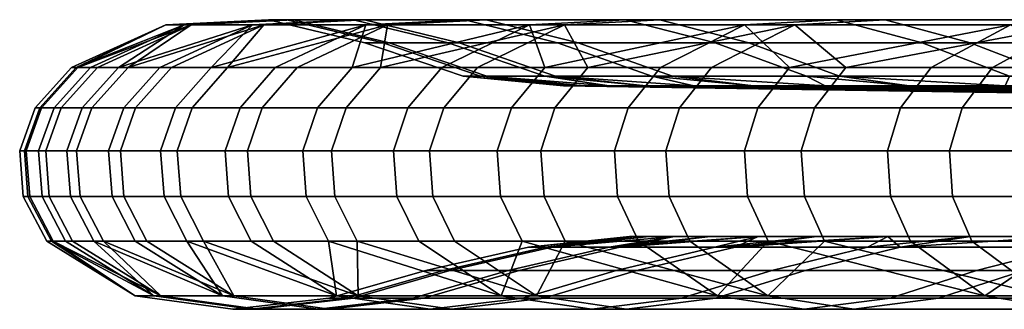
# Model space of a CAD drawing. Header units: millimetres. Extents: x -150 to 1521, y -120 to 0.
# Tile 2 of 256: x -149.98 to -122.96, y -86.51 to -78.56. Entities that reach past the tile are written whole.
import ezdxf

# ---------------------------------------------------------------- set-up
doc = ezdxf.new("R2010")
doc.units = ezdxf.units.MM
doc.layers.add('GLASS_1', color=7, linetype='Continuous', true_color=0xc80000)

msp = doc.modelspace()

# ---------------------------------------------------------------- meshes
at = {"layer": 'GLASS_1'}
mesh = msp.add_polyface(dxfattribs=at)
corners = [(-146.136, -79.875, -90.099), (-144.724, -79.875, -96.924), (-145.7, -80.977, -97.15), (-147.122, -80.977, -90.279), (-142.967, -79.875, -103.767), (-143.931, -80.977, -104.039), (-144.339, -82.16, -104.154), (-146.113, -82.16, -97.246), (-147.539, -82.16, -90.355), (-143.593, -78.706, -89.634), (-148.037, -79.875, -75.776), (-147.269, -79.875, -82.901), (-148.262, -80.977, -83.033), (-149.036, -80.977, -75.859), (-148.682, -82.16, -83.088), (-149.458, -82.16, -75.894), (-145.461, -78.706, -75.56), (-148.552, -79.875, -63.414), (-148.426, -79.875, -69.55), (-149.427, -80.977, -69.592), (-149.554, -80.977, -63.414), (-149.85, -82.16, -69.609), (-149.978, -82.16, -63.414), (-145.967, -78.706, -63.414), (-143.147, -78.562, -63.414), (-142.651, -78.562, -75.326), (-147.846, -79.875, -48.946), (-148.379, -79.875, -56.24), (-149.38, -80.977, -56.191), (-148.843, -80.977, -48.849), (-149.803, -82.16, -56.171), (-149.265, -82.16, -48.807), (-145.273, -78.706, -49.198), (-142.467, -78.562, -49.473), (-148.415, -82.16, -41.815), (-149.167, -83.416, -48.817), (-148.317, -83.416, -41.829), (-145.816, -79.875, -35.033), (-147.004, -79.875, -42.02), (-147.995, -80.977, -41.876), (-146.8, -80.977, -34.842), (-147.216, -82.16, -34.761), (-143.279, -78.706, -35.527), (-143.727, -82.16, -20.566), (-145.656, -82.16, -27.669), (-145.56, -83.416, -27.693), (-143.632, -83.416, -20.594), (-147.118, -83.416, -34.78), (-142.361, -79.875, -20.973), (-144.272, -79.875, -28.009), (-145.245, -80.977, -27.77), (-143.321, -80.977, -20.687)]
mesh.append_faces([[corners[k] for k in face] for face in [(0, 1, 2, 3), (1, 4, 5, 2), (2, 5, 6, 7), (3, 2, 7, 8), (1, 0, 9, 9), (10, 11, 12, 13), (11, 0, 3, 12), (12, 3, 8, 14), (13, 12, 14, 15), (11, 10, 16, 16), (9, 0, 11, 11), (16, 9, 11, 11), (17, 18, 19, 20), (18, 10, 13, 19), (19, 13, 15, 21), (20, 19, 21, 22), (18, 17, 23, 23), (16, 10, 18, 18), (23, 16, 18, 18), (24, 25, 16, 23), (26, 27, 28, 29), (27, 17, 20, 28), (28, 20, 22, 30), (29, 28, 30, 31), (27, 26, 32, 32), (23, 17, 27, 27), (32, 23, 27, 27), (33, 24, 23, 32), (34, 31, 35, 36), (37, 38, 39, 40), (38, 26, 29, 39), (39, 29, 31, 34), (40, 39, 34, 41), (38, 37, 42, 42), (32, 26, 38, 38), (42, 32, 38, 38), (43, 44, 45, 46), (44, 41, 47, 45), (48, 49, 50, 51), (49, 37, 40, 50), (50, 40, 41, 44), (51, 50, 44, 43), (42, 37, 49, 49)]])
mesh = msp.add_polyface(dxfattribs=at)
corners = [(-141.285, -86.137, -103.292), (-143.623, -84.641, -103.952), (-141.505, -84.641, -110.82), (-136.765, -86.137, -116.771), (-144.339, -82.16, -104.154), (-142.21, -82.16, -111.056), (-142.116, -83.416, -111.024), (-144.244, -83.416, -104.127), (-139.722, -82.16, -117.924), (-139.63, -83.416, -117.888), (-139.029, -84.641, -117.654), (-142.967, -79.875, -103.767), (-140.858, -79.875, -110.603), (-141.808, -80.977, -110.921), (-143.931, -80.977, -104.039), (-138.393, -79.875, -117.406), (-139.327, -80.977, -117.77), (-140.479, -78.706, -103.065), (-135.985, -78.706, -116.466), (-144.417, -86.137, -89.785), (-138.71, -86.505, -102.566), (-141.785, -86.505, -89.304), (-145.388, -84.641, -97.078), (-144.724, -79.875, -96.924), (-143.593, -78.706, -89.634), (-140.819, -78.562, -89.128), (-137.765, -78.562, -102.299), (-143.63, -86.505, -75.408), (-139.19, -86.199, -88.83), (-141, -86.199, -75.188), (-142.651, -78.562, -75.326), (-145.461, -78.706, -75.56), (-140.017, -79.193, -75.106), (-138.219, -79.193, -88.653), (-141.491, -86.199, -63.414), (-138.349, -85.439, -74.967), (-138.831, -85.439, -63.414), (-144.13, -86.505, -63.414), (-140.504, -79.193, -63.414), (-143.147, -78.562, -63.414), (-140.818, -86.199, -49.634), (-138.171, -85.439, -49.893), (-143.444, -86.505, -49.377), (-139.836, -79.193, -49.73), (-142.467, -78.562, -49.473), (-141.475, -86.505, -35.878), (-138.885, -86.199, -36.383), (-140.511, -78.562, -36.066), (-145.273, -78.706, -49.198), (-143.279, -78.706, -35.527), (-137.916, -79.193, -36.571), (-140.686, -86.137, -21.473), (-144.101, -86.137, -35.367), (-138.122, -86.505, -22.237), (-144.272, -79.875, -28.009), (-142.361, -79.875, -20.973), (-139.883, -78.706, -21.712), (-137.181, -78.562, -22.518), (-140.72, -84.641, -13.726), (-143.014, -84.641, -20.779), (-138.733, -82.16, -6.436), (-141.421, -82.16, -13.479), (-141.328, -83.416, -13.512), (-138.642, -83.416, -6.474), (-143.727, -82.16, -20.566), (-143.632, -83.416, -20.594), (-138.045, -84.641, -6.719), (-140.077, -79.875, -13.953), (-143.321, -80.977, -20.687), (-141.021, -80.977, -13.62), (-138.341, -80.977, -6.597)]
mesh.append_faces([[corners[k] for k in face] for face in [(0, 1, 2, 2), (3, 0, 2, 2), (4, 5, 6, 7), (5, 8, 9, 6), (6, 9, 10, 2), (7, 6, 2, 1), (11, 12, 13, 14), (12, 15, 16, 13), (13, 16, 8, 5), (14, 13, 5, 4), (12, 11, 17, 17), (17, 18, 12, 12), (19, 0, 20, 21), (22, 1, 0, 0), (17, 11, 23, 23), (24, 17, 23, 23), (25, 26, 17, 24), (27, 21, 28, 29), (30, 25, 24, 31), (32, 33, 25, 30), (34, 29, 35, 36), (37, 27, 29, 34), (38, 32, 30, 39), (40, 34, 36, 41), (42, 37, 34, 40), (43, 38, 39, 44), (45, 42, 40, 46), (47, 44, 48, 49), (50, 43, 44, 47), (51, 52, 45, 53), (54, 55, 56, 56), (56, 49, 54, 54), (57, 47, 49, 56), (58, 59, 51, 51), (60, 61, 62, 63), (61, 64, 65, 62), (62, 65, 59, 58), (63, 62, 58, 66), (67, 55, 68, 69), (69, 68, 64, 61), (70, 69, 61, 60), (56, 55, 67, 67)]])
mesh = msp.add_polyface(dxfattribs=at)
corners = [(-136.765, -86.137, -116.771), (-139.029, -84.641, -117.654), (-136.192, -84.641, -124.427), (-139.722, -82.16, -117.924), (-136.871, -82.16, -124.732), (-136.781, -83.416, -124.691), (-139.63, -83.416, -117.888), (-138.393, -79.875, -117.406), (-135.57, -79.875, -124.149), (-136.484, -80.977, -124.558), (-139.327, -80.977, -117.77), (-135.985, -78.706, -116.466), (-141.285, -86.137, -103.292), (-134.273, -86.505, -115.798), (-138.71, -86.505, -102.566), (-141.505, -84.641, -110.82), (-140.858, -79.875, -110.603), (-137.765, -78.562, -102.299), (-133.358, -78.562, -115.441), (-140.479, -78.706, -103.065), (-139.19, -86.199, -88.83), (-136.171, -86.199, -101.849), (-133.611, -85.439, -101.126), (-136.573, -85.439, -88.352), (-141.785, -86.505, -89.304), (-138.219, -79.193, -88.653), (-135.221, -79.193, -101.581), (-140.819, -78.562, -89.128), (-135.569, -80.107, -88.169), (-132.629, -80.107, -100.849), (-138.349, -85.439, -74.967), (-133.804, -84.8, -87.847), (-135.545, -84.8, -74.732), (-141, -86.199, -75.188), (-137.332, -80.107, -74.882), (-140.017, -79.193, -75.106), (-138.831, -85.439, -63.414), (-136.016, -84.8, -63.414), (-137.81, -80.107, -63.414), (-140.504, -79.193, -63.414), (-138.171, -85.439, -49.893), (-135.37, -84.8, -50.167), (-137.155, -80.107, -49.992), (-139.836, -79.193, -49.73), (-136.274, -85.439, -36.891), (-133.511, -84.8, -37.428), (-138.885, -86.199, -36.383), (-140.818, -86.199, -49.634), (-135.272, -80.107, -37.086), (-137.916, -79.193, -36.571), (-135.594, -86.199, -22.991), (-133.044, -85.439, -23.751), (-138.122, -86.505, -22.237), (-141.475, -86.505, -35.878), (-134.648, -79.193, -23.273), (-140.511, -78.562, -36.066), (-137.181, -78.562, -22.518), (-135.798, -86.137, -7.642), (-140.686, -86.137, -21.473), (-133.323, -86.505, -8.658), (-138.045, -84.641, -6.719), (-140.72, -84.641, -13.726), (-137.414, -79.875, -6.978), (-140.077, -79.875, -13.953), (-141.021, -80.977, -13.62), (-138.341, -80.977, -6.597), (-135.023, -78.706, -7.96), (-139.883, -78.706, -21.712), (-132.415, -78.562, -9.031), (-135.006, -84.641, 0.181), (-135.679, -82.16, 0.498), (-138.733, -82.16, -6.436), (-138.642, -83.416, -6.474), (-135.589, -83.416, 0.456), (-134.389, -79.875, -0.11), (-135.295, -80.977, 0.317), (-134.919, -80.373, -69.435), (-134.507, -80.373, -75.55), (-135.053, -80.373, -63.414), (-134.919, -80.373, -57.394), (-134.507, -80.373, -51.279)]
mesh.append_faces([[corners[k] for k in face] for face in [(0, 1, 2, 2), (3, 4, 5, 6), (6, 5, 2, 1), (7, 8, 9, 10), (10, 9, 4, 3), (8, 7, 11, 11), (12, 0, 13, 14), (15, 1, 0, 0), (11, 7, 16, 16), (17, 18, 11, 19), (20, 21, 22, 23), (24, 14, 21, 20), (25, 26, 17, 27), (28, 29, 26, 25), (30, 23, 31, 32), (33, 20, 23, 30), (34, 28, 25, 35), (36, 30, 32, 37), (38, 34, 35, 39), (40, 36, 37, 41), (42, 38, 39, 43), (44, 40, 41, 45), (46, 47, 40, 44), (48, 42, 43, 49), (50, 46, 44, 51), (52, 53, 46, 50), (54, 49, 55, 56), (57, 58, 52, 59), (57, 60, 61, 61), (58, 57, 61, 61), (62, 63, 64, 65), (63, 62, 66, 66), (66, 67, 63, 63), (68, 56, 67, 66), (69, 60, 57, 57), (70, 71, 72, 73), (73, 72, 60, 69), (74, 62, 65, 75), (75, 65, 71, 70), (34, 76, 77, 77), (34, 38, 78, 76), (79, 78, 38, 38), (38, 42, 80, 79)]])
mesh = msp.add_polyface(dxfattribs=at)
corners = [(-119.408, -80.585, -85.218), (-131.48, -80.373, -94.275), (-132.798, -80.373, -87.989), (-133.804, -80.373, -81.741), (-120.961, -80.585, -73.515), (-134.507, -80.373, -75.55), (-134.919, -80.373, -69.435), (-121.382, -80.585, -63.414), (-135.053, -80.373, -63.414), (-134.919, -80.373, -57.394), (-120.805, -80.585, -51.592), (-134.507, -80.373, -51.279), (-133.804, -80.373, -45.088), (-119.146, -80.585, -40.224), (-132.798, -80.373, -38.84), (-131.48, -80.373, -32.554), (-132.388, -79.875, -130.804), (-128.85, -79.875, -137.344), (-129.719, -80.977, -137.843), (-133.281, -80.977, -131.259), (-130.086, -82.16, -138.054), (-133.658, -82.16, -131.451), (-130.084, -78.706, -129.631), (-135.57, -79.875, -124.149), (-136.484, -80.977, -124.558), (-136.871, -82.16, -124.732), (-135.985, -78.706, -116.466), (-133.358, -78.562, -115.441), (-127.571, -78.562, -128.352), (-130.896, -79.193, -114.481), (-125.215, -79.193, -127.153), (-135.221, -79.193, -101.581), (-137.765, -78.562, -102.299), (-132.629, -80.107, -100.849), (-128.386, -80.107, -113.502), (-132.066, -80.107, -24.042), (-135.272, -80.107, -37.086), (-137.916, -79.193, -36.571), (-134.648, -79.193, -23.273), (-129.97, -79.193, -10.035), (-137.181, -78.562, -22.518), (-132.415, -78.562, -9.031), (-127.478, -80.107, -11.059), (-130.989, -79.875, 6.655), (-134.389, -79.875, -0.11), (-135.295, -80.977, 0.317), (-131.872, -80.977, 7.128), (-135.679, -82.16, 0.498), (-132.246, -82.16, 7.328), (-128.709, -78.706, 5.436), (-135.023, -78.706, -7.96), (-137.414, -79.875, -6.978), (-126.223, -78.562, 4.106), (-127.307, -79.875, 13.14), (-128.166, -80.977, 13.657), (-128.529, -82.16, 13.875), (-129.84, -80.373, -100.575), (-127.872, -80.373, -106.868), (-135.569, -80.107, -88.169), (-132.798, -80.373, -87.989), (-131.48, -80.373, -94.275), (-137.332, -80.107, -74.882), (-134.507, -80.373, -75.55), (-133.804, -80.373, -81.741), (-137.155, -80.107, -49.992), (-132.798, -80.373, -38.84), (-133.804, -80.373, -45.088), (-129.84, -80.373, -26.253), (-131.48, -80.373, -32.554), (-134.507, -80.373, -51.279), (-127.872, -80.373, -19.961)]
mesh.append_faces([[corners[k] for k in face] for face in [(0, 1, 2, 2), (0, 2, 3, 3), (4, 5, 6, 6), (7, 8, 9, 9), (7, 6, 8, 8), (4, 3, 5, 5), (10, 11, 12, 12), (13, 12, 14, 14), (13, 14, 15, 15), (10, 9, 11, 11), (16, 17, 18, 19), (19, 18, 20, 21), (17, 16, 22, 22), (23, 16, 19, 24), (24, 19, 21, 25), (22, 16, 23, 23), (26, 22, 23, 23), (27, 28, 22, 26), (29, 30, 28, 27), (31, 29, 27, 32), (33, 34, 29, 31), (35, 36, 37, 38), (39, 38, 40, 41), (42, 35, 38, 39), (43, 44, 45, 46), (46, 45, 47, 48), (44, 43, 49, 49), (50, 51, 44, 44), (49, 50, 44, 44), (52, 41, 50, 49), (53, 43, 46, 54), (54, 46, 48, 55), (49, 43, 53, 53), (34, 33, 56, 57), (33, 58, 59, 60), (58, 61, 62, 63), (33, 60, 56, 56), (63, 59, 58, 58), (64, 36, 65, 66), (36, 35, 67, 68), (64, 66, 69, 69), (35, 70, 67, 67), (68, 65, 36, 36)]])
mesh = msp.add_polyface(dxfattribs=at)
corners = [(-116.323, -80.585, -28.736), (-131.48, -80.373, -32.554), (-129.84, -80.373, -26.253), (-127.872, -80.373, -19.961), (-120.961, -80.585, -73.515), (-119.408, -80.585, -85.218), (-133.804, -80.373, -81.741), (-120.805, -80.585, -51.592), (-121.382, -80.585, -63.414), (-134.919, -80.373, -57.394), (-130.83, -86.137, -130.011), (-123.492, -86.137, -142.796), (-121.241, -86.505, -141.349), (-128.446, -86.505, -128.798), (-129.441, -84.641, -137.683), (-125.536, -84.641, -144.11), (-130.086, -82.16, -138.054), (-126.161, -82.16, -144.512), (-126.078, -83.416, -144.458), (-130.001, -83.416, -138.004), (-128.85, -79.875, -137.344), (-124.962, -79.875, -143.741), (-125.805, -80.977, -144.283), (-129.719, -80.977, -137.843), (-122.787, -78.706, -142.343), (-130.084, -78.706, -129.631), (-127.571, -78.562, -128.352), (-120.415, -78.562, -140.818), (-129.337, -85.439, -113.872), (-123.724, -85.439, -126.394), (-121.216, -84.8, -125.117), (-126.715, -84.8, -112.849), (-131.815, -86.199, -114.839), (-126.094, -86.199, -127.601), (-128.386, -80.107, -113.502), (-122.814, -80.107, -125.931), (-125.215, -79.193, -127.153), (-130.896, -79.193, -114.481), (-124.762, -86.199, 3.325), (-130.882, -86.199, -9.661), (-128.422, -85.439, -10.671), (-122.417, -85.439, 2.07), (-123.892, -79.193, 2.859), (-129.97, -79.193, -10.035), (-132.415, -78.562, -9.031), (-126.223, -78.562, 4.106), (-121.517, -80.107, 1.589), (-127.478, -80.107, -11.059), (-121.829, -86.137, 18.496), (-123.846, -84.641, 19.851), (-127.892, -84.641, 13.492), (-129.448, -86.137, 5.831), (-124.463, -82.16, 20.266), (-128.529, -82.16, 13.875), (-128.444, -83.416, 13.824), (-124.381, -83.416, 20.211), (-123.28, -79.875, 19.471), (-127.307, -79.875, 13.14), (-128.166, -80.977, 13.657), (-124.111, -80.977, 20.03), (-121.134, -78.706, 18.028), (-128.709, -78.706, 5.436), (-123.887, -84.506, -112.46), (-126.157, -84.506, -106.285), (-130.902, -84.8, -100.362), (-128.098, -84.506, -100.077), (-130.347, -84.8, -24.555), (-128.098, -84.506, -26.752), (-126.157, -84.506, -20.544), (-125.818, -84.8, -11.74), (-123.887, -84.506, -14.369), (-125.571, -80.373, -113.127), (-122.935, -80.373, -119.327), (-127.872, -80.373, -106.868), (-132.066, -80.107, -24.042), (-125.571, -80.373, -13.702), (-127.872, -80.373, -19.961), (-122.935, -80.373, -7.501), (-118.43, -84.506, -79.085), (-119.048, -84.506, -73.355), (-132.703, -84.506, -75.387), (-132.009, -84.506, -81.495), (-119.36, -84.506, -68.349), (-119.462, -84.506, -63.414), (-133.242, -84.506, -63.414), (-133.109, -84.506, -69.354), (-119.323, -84.506, -57.645), (-118.894, -84.506, -51.779), (-132.703, -84.506, -51.442), (-133.109, -84.506, -57.474), (-118.217, -84.506, -46.21), (-132.009, -84.506, -45.334)]
mesh.append_faces([[corners[k] for k in face] for face in [(0, 1, 2, 2), (0, 2, 3, 3), (4, 5, 6, 6), (7, 8, 9, 9), (10, 11, 12, 13), (14, 15, 11, 11), (11, 10, 14, 14), (16, 17, 18, 19), (19, 18, 15, 14), (20, 21, 22, 23), (23, 22, 17, 16), (24, 21, 20, 20), (25, 24, 20, 20), (26, 27, 24, 25), (28, 29, 30, 31), (32, 33, 29, 28), (34, 35, 36, 37), (38, 39, 40, 41), (42, 43, 44, 45), (46, 47, 43, 42), (48, 49, 50, 50), (51, 48, 50, 50), (52, 53, 54, 55), (55, 54, 50, 49), (56, 57, 58, 59), (59, 58, 53, 52), (60, 61, 57, 57), (31, 62, 63, 63), (64, 63, 65, 65), (64, 31, 63, 63), (66, 67, 68, 68), (69, 68, 70, 70), (69, 66, 68, 68), (35, 34, 71, 72), (34, 73, 71, 71), (74, 47, 75, 76), (47, 77, 75, 75), (78, 79, 80, 81), (82, 83, 84, 85), (79, 82, 85, 80), (86, 87, 88, 89), (87, 90, 91, 88), (83, 86, 89, 84)]])
mesh = msp.add_polyface(dxfattribs=at)
corners = [(-127.872, -80.373, -106.868), (-113.081, -80.585, -107.531), (-125.571, -80.373, -113.127), (-122.935, -80.373, -119.327), (-116.818, -80.585, -96.386), (-129.84, -80.373, -100.575), (-112.281, -80.585, -17.3), (-127.872, -80.373, -19.961), (-125.571, -80.373, -13.702), (-122.935, -80.373, -7.501), (-119.408, -80.585, -85.218), (-131.48, -80.373, -94.275), (-116.323, -80.585, -28.736), (-119.146, -80.585, -40.224), (-131.48, -80.373, -32.554), (-120.805, -80.585, -51.592), (-133.804, -80.373, -45.088), (-120.961, -80.585, -73.515), (-134.919, -80.373, -69.435), (-121.382, -80.585, -63.414), (-123.492, -86.137, -142.796), (-125.536, -84.641, -144.11), (-121.288, -84.641, -150.364), (-126.161, -82.16, -144.512), (-121.892, -82.16, -150.797), (-121.812, -83.416, -150.74), (-126.078, -83.416, -144.458), (-124.962, -79.875, -143.741), (-120.733, -79.875, -149.967), (-121.548, -80.977, -150.55), (-125.805, -80.977, -144.283), (-122.787, -78.706, -142.343), (-126.094, -86.199, -127.601), (-119.022, -86.199, -139.922), (-116.784, -85.439, -138.484), (-123.724, -85.439, -126.394), (-128.446, -86.505, -128.798), (-121.241, -86.505, -141.349), (-125.215, -79.193, -127.153), (-118.192, -79.193, -139.389), (-120.415, -78.562, -140.818), (-127.571, -78.562, -128.352), (-122.417, -85.439, 2.07), (-128.422, -85.439, -10.671), (-125.818, -84.8, -11.74), (-119.935, -84.8, 0.742), (-119.609, -86.505, 17.003), (-127.089, -86.505, 4.569), (-124.762, -86.199, 3.325), (-117.419, -86.199, 15.531), (-121.829, -86.137, 18.496), (-129.448, -86.137, 5.831), (-127.307, -79.875, 13.14), (-123.28, -79.875, 19.471), (-121.134, -78.706, 18.028), (-118.794, -78.562, 16.455), (-126.223, -78.562, 4.106), (-128.709, -78.706, 5.436), (-116.601, -79.193, 14.98), (-123.892, -79.193, 2.859), (-119.461, -84.641, 26.028), (-123.846, -84.641, 19.851), (-120.056, -82.16, 26.474), (-124.463, -82.16, 20.266), (-124.381, -83.416, 20.211), (-119.977, -83.416, 26.415), (-118.915, -79.875, 25.619), (-124.111, -80.977, 20.03), (-119.717, -80.977, 26.22), (-126.715, -84.8, -112.849), (-121.216, -84.8, -125.117), (-121.286, -84.506, -118.578), (-123.887, -84.506, -112.46), (-123.887, -84.506, -14.369), (-121.286, -84.506, -8.251), (-122.935, -80.373, -119.327), (-119.966, -80.373, -125.444), (-122.814, -80.107, -125.931), (-127.478, -80.107, -11.059), (-121.517, -80.107, 1.589), (-119.966, -80.373, -1.385), (-122.935, -80.373, -7.501), (-114.971, -84.506, -95.865), (-116.383, -84.506, -90.362), (-129.716, -84.506, -93.861), (-128.098, -84.506, -100.077), (-117.519, -84.506, -84.873), (-131.017, -84.506, -87.66), (-113.275, -84.506, -101.362), (-126.157, -84.506, -106.285), (-118.217, -84.506, -46.21), (-117.262, -84.506, -40.591), (-131.017, -84.506, -39.169), (-132.009, -84.506, -45.334), (-116.02, -84.506, -34.942), (-129.716, -84.506, -32.968), (-118.43, -84.506, -79.085), (-132.009, -84.506, -81.495), (-128.098, -84.506, -26.752), (-114.483, -84.506, -29.284)]
mesh.append_faces([[corners[k] for k in face] for face in [(0, 1, 2, 2), (2, 1, 3, 3), (4, 1, 0, 5), (6, 7, 8, 8), (6, 8, 9, 9), (10, 4, 11, 11), (12, 13, 14, 14), (15, 16, 13, 13), (17, 18, 19, 19), (5, 11, 4, 4), (20, 21, 22, 22), (23, 24, 25, 26), (26, 25, 22, 21), (27, 28, 29, 30), (30, 29, 24, 23), (28, 27, 31, 31), (32, 33, 34, 35), (36, 37, 33, 32), (38, 39, 40, 41), (42, 43, 44, 45), (46, 47, 48, 49), (50, 51, 47, 46), (52, 53, 54, 54), (55, 56, 57, 54), (58, 59, 56, 55), (60, 61, 50, 50), (62, 63, 64, 65), (65, 64, 61, 60), (66, 53, 67, 68), (68, 67, 63, 62), (54, 53, 66, 66), (69, 70, 71, 72), (44, 73, 74, 74), (45, 44, 74, 74), (75, 76, 77, 77), (78, 79, 80, 81), (82, 83, 84, 85), (83, 86, 87, 84), (88, 82, 85, 89), (90, 91, 92, 93), (91, 94, 95, 92), (86, 96, 97, 87), (98, 95, 94, 99)]])
mesh = msp.add_polyface(dxfattribs=at)
corners = [(-122.935, -80.373, -119.327), (-108.174, -80.585, -118.478), (-119.966, -80.373, -125.444), (-113.081, -80.585, -107.531), (-107.031, -80.585, -6.16), (-122.935, -80.373, -7.501), (-119.966, -80.373, -1.385), (-112.281, -80.585, -17.3), (-116.323, -80.585, -28.736), (-127.872, -80.373, -19.961), (-121.241, -86.505, -141.349), (-112.716, -86.505, -153.238), (-110.653, -86.199, -151.594), (-119.022, -86.199, -139.922), (-123.492, -86.137, -142.796), (-114.808, -86.137, -154.906), (-121.288, -84.641, -150.364), (-116.709, -84.641, -156.42), (-121.892, -82.16, -150.797), (-117.29, -82.16, -156.883), (-117.213, -83.416, -156.822), (-121.812, -83.416, -150.74), (-120.733, -79.875, -149.967), (-116.175, -79.875, -155.995), (-116.959, -80.977, -156.619), (-121.548, -80.977, -150.55), (-114.154, -78.706, -154.384), (-122.787, -78.706, -142.343), (-120.415, -78.562, -140.818), (-111.948, -78.562, -152.626), (-123.724, -85.439, -126.394), (-116.784, -85.439, -138.484), (-114.417, -84.8, -136.962), (-121.216, -84.8, -125.117), (-122.814, -80.107, -125.931), (-115.926, -80.107, -137.932), (-118.192, -79.193, -139.389), (-125.215, -79.193, -127.153), (-115.212, -85.439, 14.047), (-122.417, -85.439, 2.07), (-119.935, -84.8, 0.742), (-112.876, -84.8, 12.476), (-117.419, -86.199, 15.531), (-124.762, -86.199, 3.325), (-114.365, -80.107, 13.477), (-121.517, -80.107, 1.589), (-123.892, -79.193, 2.859), (-116.601, -79.193, 14.98), (-112.883, -86.137, 30.442), (-121.829, -86.137, 18.496), (-119.609, -86.505, 17.003), (-110.826, -86.505, 28.732), (-114.751, -84.641, 31.996), (-119.461, -84.641, 26.028), (-115.323, -82.16, 32.471), (-120.056, -82.16, 26.474), (-119.977, -83.416, 26.415), (-115.247, -83.416, 32.408), (-114.227, -79.875, 31.56), (-118.915, -79.875, 25.619), (-119.717, -80.977, 26.22), (-114.997, -80.977, 32.2), (-112.239, -78.706, 29.907), (-121.134, -78.706, 18.028), (-115.1, -84.506, -130.536), (-118.356, -84.506, -124.612), (-121.286, -84.506, -118.578), (-121.286, -84.506, -8.251), (-118.356, -84.506, -2.217), (-115.1, -84.506, 3.707), (-119.966, -80.373, -125.444), (-116.665, -80.373, -131.449), (-113.039, -80.373, 10.488), (-116.665, -80.373, 4.62), (-119.966, -80.373, -1.385), (-111.293, -84.506, -106.833), (-113.275, -84.506, -101.362), (-126.157, -84.506, -106.285), (-123.887, -84.506, -112.46), (-109.022, -84.506, -112.255), (-121.286, -84.506, -118.578), (-126.157, -84.506, -20.544), (-128.098, -84.506, -26.752), (-114.483, -84.506, -29.284), (-112.646, -84.506, -23.639), (-110.506, -84.506, -18.029), (-123.887, -84.506, -14.369), (-108.072, -84.506, -12.506), (-121.286, -84.506, -8.251)]
mesh.append_faces([[corners[k] for k in face] for face in [(0, 1, 2, 2), (3, 1, 0, 0), (4, 5, 6, 6), (4, 7, 5, 5), (8, 9, 7, 7), (10, 11, 12, 13), (14, 15, 11, 10), (16, 17, 15, 15), (15, 14, 16, 16), (18, 19, 20, 21), (21, 20, 17, 16), (22, 23, 24, 25), (25, 24, 19, 18), (26, 23, 22, 22), (27, 26, 22, 22), (28, 29, 26, 27), (30, 31, 32, 33), (34, 35, 36, 37), (38, 39, 40, 41), (42, 43, 39, 38), (44, 45, 46, 47), (48, 49, 50, 51), (48, 52, 53, 53), (49, 48, 53, 53), (54, 55, 56, 57), (57, 56, 53, 52), (58, 59, 60, 61), (61, 60, 55, 54), (62, 63, 59, 59), (33, 64, 65, 65), (33, 65, 66, 66), (33, 32, 64, 64), (40, 67, 68, 68), (40, 68, 69, 69), (35, 34, 70, 71), (45, 44, 72, 73), (73, 74, 45, 45), (75, 76, 77, 78), (79, 75, 78, 80), (81, 82, 83, 84), (84, 85, 86, 81), (85, 87, 88, 86)]])
mesh = msp.add_polyface(dxfattribs=at)
corners = [(-144.417, -86.137, -89.785), (-146.807, -84.641, -90.221), (-145.388, -84.641, -97.078), (-141.285, -86.137, -103.292), (-147.539, -82.16, -90.355), (-146.113, -82.16, -97.246), (-146.016, -83.416, -97.223), (-147.441, -83.416, -90.337), (-144.339, -82.16, -104.154), (-144.244, -83.416, -104.127), (-143.623, -84.641, -103.952), (-146.296, -86.137, -75.63), (-141.785, -86.505, -89.304), (-143.63, -86.505, -75.408), (-147.945, -84.641, -82.991), (-148.717, -84.641, -75.832), (-149.458, -82.16, -75.894), (-148.682, -82.16, -83.088), (-148.584, -83.416, -83.075), (-149.359, -83.416, -75.886), (-146.805, -86.137, -63.414), (-144.13, -86.505, -63.414), (-149.107, -84.641, -69.578), (-149.234, -84.641, -63.414), (-149.978, -82.16, -63.414), (-149.85, -82.16, -69.609), (-149.751, -83.416, -69.605), (-149.879, -83.416, -63.414), (-146.107, -86.137, -49.116), (-143.444, -86.505, -49.377), (-149.06, -84.641, -56.207), (-148.525, -84.641, -48.88), (-149.265, -82.16, -48.807), (-149.803, -82.16, -56.171), (-149.704, -83.416, -56.176), (-149.167, -83.416, -48.817), (-144.101, -86.137, -35.367), (-141.475, -86.505, -35.878), (-147.679, -84.641, -41.922), (-146.486, -84.641, -34.903), (-147.216, -82.16, -34.761), (-148.415, -82.16, -41.815), (-148.317, -83.416, -41.829), (-147.118, -83.416, -34.78), (-144.934, -84.641, -27.847), (-140.686, -86.137, -21.473), (-143.014, -84.641, -20.779), (-145.56, -83.416, -27.693), (-143.632, -83.416, -20.594)]
mesh.append_faces([[corners[k] for k in face] for face in [(0, 1, 2, 2), (3, 0, 2, 2), (4, 5, 6, 7), (5, 8, 9, 6), (6, 9, 10, 2), (7, 6, 2, 1), (11, 0, 12, 13), (14, 1, 0, 0), (11, 15, 14, 14), (0, 11, 14, 14), (16, 17, 18, 19), (17, 4, 7, 18), (18, 7, 1, 14), (19, 18, 14, 15), (20, 11, 13, 21), (22, 15, 11, 11), (20, 23, 22, 22), (11, 20, 22, 22), (24, 25, 26, 27), (25, 16, 19, 26), (26, 19, 15, 22), (27, 26, 22, 23), (28, 20, 21, 29), (30, 23, 20, 20), (28, 31, 30, 30), (20, 28, 30, 30), (32, 33, 34, 35), (33, 24, 27, 34), (34, 27, 23, 30), (35, 34, 30, 31), (36, 28, 29, 37), (38, 31, 28, 28), (36, 39, 38, 38), (28, 36, 38, 38), (40, 41, 42, 43), (42, 35, 31, 38), (43, 42, 38, 39), (44, 39, 36, 36), (45, 46, 44, 44), (36, 45, 44, 44), (47, 43, 39, 44), (48, 47, 44, 46)]])
mesh = msp.add_polyface(dxfattribs=at)
corners = [(-130.83, -86.137, -130.011), (-132.995, -84.641, -131.113), (-129.441, -84.641, -137.683), (-133.658, -82.16, -131.451), (-130.086, -82.16, -138.054), (-130.001, -83.416, -138.004), (-133.57, -83.416, -131.406), (-134.273, -86.505, -115.798), (-128.446, -86.505, -128.798), (-126.094, -86.199, -127.601), (-131.815, -86.199, -114.839), (-136.765, -86.137, -116.771), (-136.192, -84.641, -124.427), (-136.871, -82.16, -124.732), (-136.781, -83.416, -124.691), (-133.611, -85.439, -101.126), (-129.337, -85.439, -113.872), (-126.715, -84.8, -112.849), (-130.902, -84.8, -100.362), (-136.171, -86.199, -101.849), (-138.71, -86.505, -102.566), (-136.573, -85.439, -88.352), (-133.804, -84.8, -87.847), (-133.044, -85.439, -23.751), (-136.274, -85.439, -36.891), (-133.511, -84.8, -37.428), (-130.347, -84.8, -24.555), (-128.422, -85.439, -10.671), (-125.818, -84.8, -11.74), (-130.882, -86.199, -9.661), (-135.594, -86.199, -22.991), (-133.323, -86.505, -8.658), (-138.122, -86.505, -22.237), (-127.089, -86.505, 4.569), (-124.762, -86.199, 3.325), (-129.448, -86.137, 5.831), (-135.798, -86.137, -7.642), (-131.59, -84.641, 6.977), (-135.006, -84.641, 0.181), (-132.246, -82.16, 7.328), (-135.679, -82.16, 0.498), (-135.589, -83.416, 0.456), (-132.159, -83.416, 7.281), (-127.892, -84.641, 13.492), (-128.529, -82.16, 13.875), (-128.444, -83.416, 13.824), (-129.716, -84.506, -93.861), (-131.017, -84.506, -87.66), (-132.009, -84.506, -81.495), (-128.098, -84.506, -100.077), (-135.545, -84.8, -74.732), (-132.703, -84.506, -75.387), (-133.109, -84.506, -69.354), (-136.016, -84.8, -63.414), (-133.242, -84.506, -63.414), (-133.109, -84.506, -57.474), (-135.37, -84.8, -50.167), (-132.703, -84.506, -51.442), (-132.009, -84.506, -45.334), (-131.017, -84.506, -39.169), (-129.716, -84.506, -32.968), (-128.098, -84.506, -26.752)]
mesh.append_faces([[corners[k] for k in face] for face in [(0, 1, 2, 2), (3, 4, 5, 6), (6, 5, 2, 1), (7, 8, 9, 10), (11, 0, 8, 7), (12, 1, 0, 0), (0, 11, 12, 12), (13, 3, 6, 14), (14, 6, 1, 12), (15, 16, 17, 18), (19, 10, 16, 15), (20, 7, 10, 19), (21, 15, 18, 22), (23, 24, 25, 26), (27, 23, 26, 28), (29, 30, 23, 27), (31, 32, 30, 29), (33, 31, 29, 34), (35, 36, 31, 33), (35, 37, 38, 38), (36, 35, 38, 38), (39, 40, 41, 42), (42, 41, 38, 37), (43, 37, 35, 35), (44, 39, 42, 45), (45, 42, 37, 43), (22, 46, 47, 47), (22, 47, 48, 48), (18, 49, 46, 46), (22, 18, 46, 46), (50, 51, 52, 52), (53, 50, 52, 54), (50, 22, 48, 51), (53, 54, 55, 55), (56, 55, 57, 57), (25, 58, 59, 59), (25, 59, 60, 60), (56, 57, 58, 58), (26, 60, 61, 61), (56, 53, 55, 55), (25, 56, 58, 58), (25, 60, 26, 26)]])

doc.saveas('drawing.dxf')
